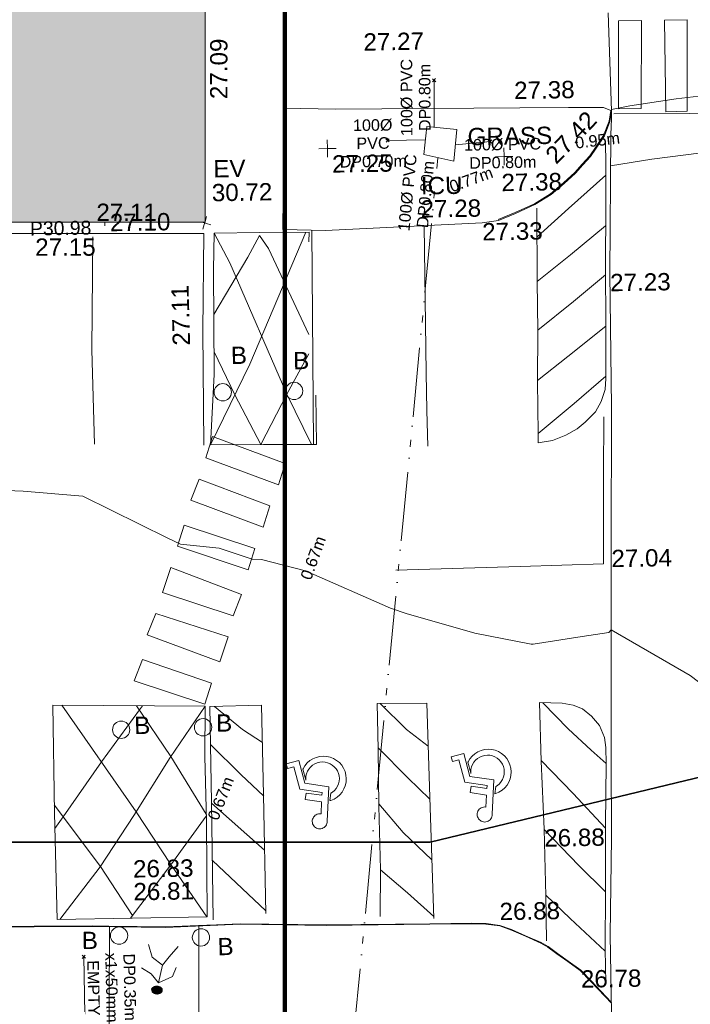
# Model space of a CAD drawing. Header units: millimetres. Extents: x -287732 to 520720, y -88450 to 287754.
# Tile 103 of 256: x -21168 to -6642, y 31642 to 52951. Entities that reach past the tile are written whole.
import ezdxf

# ---------------------------------------------------------------- set-up
doc = ezdxf.new("R2010")
doc.units = ezdxf.units.MM
for name, pattern in [('IMPORT-UG_DRAINAGE_UNIDENTIFIED_QLB2 _2_', [2700, 1500, -300, 0, -250, 150, -300, 0, -200]), ('IMPORT-UG_ELEC_LV_QLB2 _2_', [2700, 1500, -300, 0, -250, 150, -300, 0, -200]), ('IMPORT-UG_ELEC_STREET LIGHTING_QLB2 _2_', [2700, 1500, -300, 0, -250, 150, -300, 0, -200])]:
    doc.linetypes.add(name, pattern=pattern)
for name, color, linetype, lineweight, true_color in [('00_TOPO_BUILDING_OUTLINE', 5, 'Continuous', 9, 0x0000ff), ('00_TOPO_EAVE', 7, 'Continuous', 9, 0x666666), ('00_TOPO_FOOTPATH', 7, 'Continuous', 9, 0xa50000), ('00_TOPO_FURN_BOLLARD', 7, 'Continuous', 9, 0x666666), ('00_TOPO_KERB_BOTTOM', 1, 'Continuous', 9, 0xff0000), ('00_TOPO_KERB_TOP', 7, 'Continuous', 9, 0xa500a5), ('00_TOPO_LEVEL_SPOT', 7, 'Continuous', 9, 0x666666), ('00_TOPO_ROAD_MARKING_WHITE_CONTINUOUS', 7, 'Continuous', 9, 0x999999), ('00_TOPO_ROAD_MARKING_YELLOW_CONTINUOUS', 40, 'Continuous', 9, 0xffbf00), ('00_TOPO_SERV_IC', 5, 'Continuous', 9, 0x0000ff), ('00_UAV_BUILDING_OUTLINE', 5, 'Continuous', 9, 0x0000ff), ('00_UAV_KERB_BOTTOM', 1, 'Continuous', 9, 0xff0000), ('00_UAV_KERB_TOP', 7, 'Continuous', 9, 0xa500a5), ('00_UAV_PARKING', 4, 'Continuous', 9, 0x00ffff), ('00_UAV_ROAD_MARKING_WHITE_CONTINUOUS', 7, 'Continuous', 9, 0x999999), ('00_UAV_ROAD_MARKING_YELLOW_CONTINUOUS', 40, 'Continuous', 9, 0xffbf00), ('01_DTM_CONTOUR_MNR', 7, 'Continuous', 9, 0xa5a552), ('12333-PUM-2D-U-0001-C01 - Rev2_REVIT IMPORT_dwg', 7, 'Continuous', 9, 0x767676), ('A_RHA_Line', 7, 'Continuous', 9, 0x00a600), ('PUM-ELECTRIC-LV-QLB2', 1, 'IMPORT-UG_ELEC_LV_QLB2 _2_', 9, 0xff0000), ('PUM-UNIDENTIFIED-QLB2', 150, 'IMPORT-UG_DRAINAGE_UNIDENTIFIED_QLB2 _2_', 9, 0x007fff)]:
    doc.layers.add(name, color=color, linetype=linetype, lineweight=lineweight, true_color=true_color)
for name, color, linetype, lineweight in [('00_TOPO_HANDICAP', 7, 'Continuous', 9), ('00_TOPO_PEDASTRIAN', 7, 'Continuous', 9), ('00_TOPO_ROAD_EDGE', 7, 'Continuous', 9), ('00_TOPO_SURFACE', 7, 'Continuous', 9), ('00_TOPO_SURVEY_TEXT', 7, 'Continuous', 9), ('A_RHA_Detail', 7, 'Continuous', 9), ('A_RHA_Text', 7, 'Continuous', 9), ('GEN-TEXT', 7, 'Continuous', 9), ('PARAPET_LVL', 7, 'Continuous', 9)]:
    doc.layers.add(name, color=color, linetype=linetype, lineweight=lineweight)
doc.styles.add('Arial_1', font='arial.ttf', dxfattribs={"height": 250})
doc.styles.add('Arial_3', font='arial.ttf', dxfattribs={"height": 300})
doc.styles.add('Swis721 Lt BT_2', font='swissl.ttf', dxfattribs={"height": 375})

# ---------------------------------------------------------------- blocks, each defined once
blk = doc.blocks.new('12333-PUM-2D-U-0001-C01 - Rev2_REVIT IMPORT_dwg_PEDESTRIAN CROSS-2077137-Site Location Plan Proposed')
at = {"layer": '00_TOPO_PEDASTRIAN', "true_color": 0xe2e2e2}
blk.add_hatch(color=254, dxfattribs=at).paths.add_polyline_path([(533884333, 725587587), (533884393, 725587600), (533884433, 725587626), (533884447, 725587654), (533884448, 725587716), (533884412, 725587754), (533884364, 725587775), (533884309, 725587780), (533884257, 725587768), (533884217, 725587741), (533884197, 725587711), (533884215, 725587633), (533884261, 725587602), (533884313, 725587589)])
at = {"layer": '00_TOPO_PEDASTRIAN', "color": 253, "true_color": 0xaaaaaa, "flags": 128}
for points in [[(533884363, 725587840), (533884457, 725588218), (533884232, 725588398), (533884157, 725588674)], [(533884457, 725588218), (533884603, 725588399), (533884803, 725588620)], [(533884747, 725588167), (533884667, 725587972), (533884363, 725587840), (533884203, 725588037), (533883999, 725588174)]]:
    blk.add_lwpolyline(points, dxfattribs=at)
blk = doc.blocks.new('12333-PUM-2D-U-0001-C01 - Rev2_REVIT IMPORT_dwg_MSL_Bollard_2-2077182-Site Location Plan Proposed')
at = {"layer": '00_TOPO_FURN_BOLLARD', "color": 254, "true_color": 0xcccccc}
blk.add_circle((0, 0), 62.5, dxfattribs=at)
blk = doc.blocks.new('12333-PUM-2D-U-0001-C01 - Rev2_REVIT IMPORT_dwg_MSL_Eaves_SYM_1-V32-Site Location Plan Proposed')
at = {"layer": '00_TOPO_EAVE', "color": 254, "true_color": 0xcccccc}
for p, q in [((357, -116), (-138, 45)), ((-116, -357), (14, 42)), ((21, 64), (116, 357))]:
    blk.add_line(p, q, dxfattribs=at)
blk = doc.blocks.new('12333-PUM-2D-U-0001-C01 - Rev2_REVIT IMPORT_dwg_MM-2077200-Site Location Plan Proposed')
at = {"layer": '00_TOPO_LEVEL_SPOT', "color": 254, "true_color": 0xcccccc, "flags": 128}
for points in [[(0, -500), (0, 0), (-500, 0)], [(500, 0), (0, 0), (0, 500)]]:
    blk.add_lwpolyline(points, dxfattribs=at)
blk = doc.blocks.new('12333-PUM-2D-U-0001-C01 - Rev2_REVIT IMPORT_dwg_NN_DISABLED_1-2077205-Site Location Plan Proposed')
at = {"layer": '00_TOPO_HANDICAP', "color": 253, "true_color": 0xaaaaaa, "flags": 128}
blk.add_lwpolyline([(533891145, 725592496), (533891203, 725592263), (533891206, 725592255), (533891203, 725592282), (533891208, 725592339), (533891222, 725592394), (533891244, 725592447), (533891275, 725592495), (533891311, 725592538), (533891355, 725592575), (533891404, 725592605), (533891457, 725592626), (533891513, 725592639), (533891569, 725592643), (533891626, 725592638), (533891681, 725592625), (533891734, 725592602), (533891782, 725592573), (533891826, 725592535), (533891862, 725592492), (533891892, 725592443), (533891913, 725592390), (533891926, 725592335), (533891930, 725592277), (533891926, 725592221), (533891912, 725592165), (533891890, 725592113), (533891859, 725592065), (533891822, 725592021), (533891779, 725591985), (533891743, 725591964), (533891717, 725591804), (533891736, 725591808), (533891807, 725591837), (533891874, 725591877), (533891932, 725591927), (533891984, 725591985), (533892024, 725592051), (533892054, 725592122), (533892073, 725592197), (533892079, 725592274), (533892074, 725592351), (533892056, 725592426), (533892027, 725592498), (533891987, 725592564), (533891937, 725592623), (533891879, 725592673), (533891813, 725592715), (533891742, 725592744), (533891667, 725592763), (533891590, 725592769), (533891512, 725592764), (533891438, 725592746), (533891366, 725592717), (533891300, 725592677), (533891240, 725592628), (533891190, 725592569), (533891149, 725592504), (533891146, 725592495)], dxfattribs=at)
blk.add_lwpolyline([(533891652, 725591366), (533891652, 725591359), (533891650, 725591334), (533891644, 725591308), (533891634, 725591285), (533891621, 725591263), (533891604, 725591244), (533891584, 725591228), (533891562, 725591215), (533891539, 725591205), (533891514, 725591199), (533891488, 725591197), (533891463, 725591199), (533891438, 725591206), (533891414, 725591215), (533891393, 725591229), (533891374, 725591246), (533891357, 725591265), (533891344, 725591287), (533891334, 725591311), (533891329, 725591336), (533891326, 725591361), (533891329, 725591387), (533891335, 725591411), (533891345, 725591434), (533891358, 725591456), (533891375, 725591476), (533891394, 725591492), (533891417, 725591505), (533891440, 725591515), (533891465, 725591521), (533891491, 725591522), (533891516, 725591520), (533891520, 725591520), (533891537, 725591780), (533891183, 725591838), (533891206, 725591978), (533891547, 725591922), (533891551, 725591986), (533891068, 725592066), (533890948, 725592550), (533890812, 725592516), (533890785, 725592618), (533891059, 725592686), (533891183, 725592190), (533891700, 725592104), (533891652, 725591365)], close=True, dxfattribs=at)
blk = doc.blocks.new('12333-PUM-2D-U-0001-C01 - Rev2_REVIT IMPORT_dwg_NN_DISABLED_1-2077206-Site Location Plan Proposed')
at = {"layer": '00_TOPO_HANDICAP', "color": 253, "true_color": 0xaaaaaa, "flags": 128}
blk.add_lwpolyline([(533888077, 725591280), (533888077, 725591273), (533888075, 725591248), (533888069, 725591222), (533888059, 725591199), (533888046, 725591177), (533888029, 725591158), (533888009, 725591142), (533887987, 725591129), (533887964, 725591119), (533887939, 725591113), (533887913, 725591111), (533887888, 725591113), (533887863, 725591120), (533887839, 725591129), (533887818, 725591143), (533887799, 725591160), (533887782, 725591179), (533887769, 725591201), (533887759, 725591225), (533887754, 725591249), (533887751, 725591275), (533887754, 725591301), (533887760, 725591325), (533887770, 725591348), (533887783, 725591370), (533887800, 725591390), (533887819, 725591406), (533887842, 725591419), (533887865, 725591428), (533887890, 725591435), (533887916, 725591436), (533887941, 725591434), (533887946, 725591434), (533887962, 725591694), (533887608, 725591752), (533887631, 725591892), (533887972, 725591836), (533887976, 725591900), (533887493, 725591980), (533887373, 725592464), (533887237, 725592430), (533887210, 725592532), (533887484, 725592600), (533887608, 725592104), (533888125, 725592018), (533888077, 725591278)], close=True, dxfattribs=at)
blk.add_lwpolyline([(533887570, 725592410), (533887629, 725592177), (533887631, 725592169), (533887629, 725592196), (533887633, 725592253), (533887647, 725592308), (533887669, 725592361), (533887700, 725592409), (533887736, 725592452), (533887780, 725592489), (533887829, 725592519), (533887882, 725592540), (533887938, 725592553), (533887994, 725592557), (533888051, 725592552), (533888106, 725592538), (533888159, 725592516), (533888207, 725592487), (533888251, 725592449), (533888288, 725592405), (533888317, 725592357), (533888338, 725592304), (533888351, 725592249), (533888355, 725592191), (533888351, 725592135), (533888337, 725592079), (533888315, 725592027), (533888284, 725591979), (533888248, 725591935), (533888204, 725591899), (533888168, 725591878), (533888142, 725591718), (533888161, 725591722), (533888232, 725591751), (533888299, 725591791), (533888358, 725591841), (533888409, 725591899), (533888449, 725591965), (533888479, 725592036), (533888498, 725592111), (533888504, 725592188), (533888499, 725592265), (533888481, 725592340), (533888452, 725592412), (533888412, 725592478), (533888362, 725592537), (533888304, 725592587), (533888238, 725592629), (533888167, 725592658), (533888092, 725592677), (533888015, 725592683), (533887938, 725592678), (533887863, 725592660), (533887791, 725592631), (533887725, 725592591), (533887666, 725592542), (533887615, 725592483), (533887574, 725592418), (533887571, 725592409)], dxfattribs=at)
blk = doc.blocks.new('12333-PUM-2D-U-0001-C01 - Rev2_REVIT IMPORT_dwg_MGS62954_T2_Galway_ITM_3d_Rev1-2077680-Site Location Plan Proposed')
at = {"layer": '00_TOPO_FOOTPATH', "color": 254, "true_color": 0xcccccc, "flags": 128}
for points in [[(533883320, 725589073), (533883247, 725585553), (533883121, 725581523), (533883012, 725576169), (533882959, 725572537), (533882809, 725567128)], [(533885260, 725589054), (533885192, 725585405), (533885062, 725581119), (533884941, 725573432), (533884772, 725566701)]]:
    blk.add_lwpolyline(points, dxfattribs=at)
at = {"layer": '00_TOPO_KERB_BOTTOM', "color": 254, "true_color": 0xcccccc, "flags": 128}
for points in [[(533892015, 725604211), (533892387, 725604355), (533892809, 725604539), (533893160, 725604748), (533893450, 725604985), (533893695, 725605201), (533893863, 725605379), (533894029, 725605560), (533894157, 725605735), (533894337, 725606000), (533894463, 725606311), (533894504, 725606540)], [(533881692, 725589110), (533882953, 725589096), (533883306, 725589085), (533884537, 725589046), (533885428, 725589069), (533885640, 725589075), (533886155, 725589089), (533888021, 725589029), (533890258, 725589015), (533891168, 725589010), (533891477, 725589000), (533891778, 725588954), (533892028, 725588858), (533892330, 725588722), (533892661, 725588566), (533892812, 725588476), (533893011, 725588326), (533893243, 725588156), (533893510, 725587955), (533893738, 725587715), (533894044, 725587379), (533894163, 725587240)]]:
    blk.add_lwpolyline(points, dxfattribs=at)
at = {"layer": '00_TOPO_KERB_TOP', "color": 254, "true_color": 0xcccccc, "flags": 128}
for points in [[(533892008, 725604230), (533892379, 725604373), (533892800, 725604557), (533893149, 725604765), (533893437, 725605000), (533893681, 725605215), (533893848, 725605393), (533894013, 725605573), (533894141, 725605747), (533894319, 725606009), (533894444, 725606316), (533894484, 725606544)], [(533881692, 725589099), (533882953, 725589085), (533884537, 725589035), (533886155, 725589078), (533888021, 725589018), (533890258, 725589004), (533891168, 725588999), (533891476, 725588989), (533891774, 725588943), (533892023, 725588848), (533892324, 725588713), (533892653, 725588557), (533892804, 725588468), (533893002, 725588319), (533893234, 725588148), (533893500, 725587948), (533893727, 725587709), (533894032, 725587373), (533894163, 725587230)]]:
    blk.add_lwpolyline(points, dxfattribs=at)
at = {"layer": '00_TOPO_PEDASTRIAN', "color": 254, "true_color": 0xcccccc}
for p, q in [((533894652, 725606575), (533894690, 725608480)), ((533895186, 725608480), (533894690, 725608480)), ((533895148, 725606575), (533895186, 725608480)), ((533896176, 725608480), (533895681, 725608480)), ((533895681, 725606499), (533895681, 725608480)), ((533896138, 725606499), (533896176, 725608480)), ((533895148, 725606575), (533894652, 725606575)), ((533896138, 725606499), (533895681, 725606499)), ((533885585, 725599184), (533885737, 725599641)), ((533887299, 725599031), (533885737, 725599641)), ((533885585, 725599184), (533887147, 725598574)), ((533887147, 725598574), (533887299, 725599031)), ((533885242, 725598269), (533885432, 725598727)), ((533886956, 725598117), (533885432, 725598727)), ((533885242, 725598269), (533886804, 725597660)), ((533886804, 725597660), (533886956, 725598117)), ((533884937, 725597279), (533885089, 725597736)), ((533886613, 725597203), (533885089, 725597736)), ((533884937, 725597279), (533886461, 725596745)), ((533886461, 725596745), (533886613, 725597203)), ((533884594, 725596288), (533884784, 725596822)), ((533886308, 725596212), (533884784, 725596822)), ((533884594, 725596288), (533886118, 725595755)), ((533886118, 725595755), (533886308, 725596212)), ((533884251, 725595374), (533884442, 725595831)), ((533886004, 725595298), (533884442, 725595831)), ((533884251, 725595374), (533885813, 725594764)), ((533885813, 725594764), (533886004, 725595298)), ((533883946, 725594383), (533884137, 725594840)), ((533884137, 725594840), (533885623, 725594307)), ((533885470, 725593850), (533883946, 725594383)), ((533885470, 725593850), (533885623, 725594307))]:
    blk.add_line(p, q, dxfattribs=at)
at = {"layer": '00_TOPO_ROAD_EDGE', "color": 254, "true_color": 0xcccccc, "flags": 128}
blk.add_lwpolyline([(533894464, 725608658), (533894504, 725606540), (533894497, 725606367), (533894475, 725606024), (533894407, 725603013), (533894388, 725600134), (533894330, 725597043), (533894286, 725594442), (533894252, 725592562), (533894224, 725590805), (533894164, 725588707), (533894163, 725586593), (533894330, 725585693), (533894312, 725584980), (533894166, 725584221), (533894097, 725583225), (533894028, 725581879), (533893970, 725580178), (533893922, 725578476), (533893859, 725575540), (533893758, 725573011), (533893701, 725571322), (533893651, 725569777), (533893585, 725568065)], dxfattribs=at)
at = {"layer": '00_TOPO_ROAD_MARKING_WHITE_CONTINUOUS', "color": 254, "true_color": 0xcccccc}
for p, q in [((533885580, 725591710), (533886710, 725590670)), ((533885575, 725590470), (533886710, 725589360))]:
    blk.add_line(p, q, dxfattribs=at)
at = {"layer": '00_TOPO_ROAD_MARKING_WHITE_CONTINUOUS', "color": 254, "true_color": 0xcccccc, "flags": 128}
for points in [[(533899290, 725606370), (533898120, 725606400), (533896200, 725606450), (533894550, 725606470)], [(533892850, 725604460), (533892830, 725602870), (533892820, 725601810), (533892800, 725600710), (533892790, 725599580), (533892790, 725599380), (533893100, 725599430), (533893390, 725599540), (533893640, 725599670), (533893810, 725599810), (533894040, 725600030), (533894170, 725600250), (533894260, 725600510), (533894280, 725600750), (533894300, 725601920), (533894310, 725603170), (533894340, 725604480), (533894360, 725605390), (533894360, 725605860)], [(533892842, 725603840), (533893530, 725604440), (533894355, 725605150)], [(533885630, 725604040), (533885570, 725601930), (533885550, 725599460)], [(533892830, 725602870), (533893560, 725603440), (533894330, 725604050)], [(533883220, 725604010), (533883160, 725601560), (533883180, 725599520)], [(533892820, 725601820), (533893610, 725602430), (533894309, 725602990)], [(533892800, 725600730), (533893460, 725601240), (533894299, 725601880)], [(533890400, 725599350), (533890390, 725600120), (533890390, 725600940)], [(533892790, 725599580), (533893580, 725600220), (533894281, 725600800)], [(533889660, 725596680), (533892350, 725596710), (533894160, 725596740), (533894190, 725598680), (533894220, 725599920)], [(533885570, 725589180), (533885580, 725591730), (533885580, 725593800), (533886700, 725593810)], [(533885680, 725593801), (533886280, 725593290), (533886704, 725593000)], [(533886700, 725593810), (533886710, 725591870), (533886710, 725589300)], [(533890280, 725593790), (533889200, 725593800), (533889210, 725592810), (533889200, 725591580), (533889210, 725590210), (533889190, 725589190)], [(533889270, 725593799), (533889830, 725593230), (533890292, 725592860)], [(533890280, 725593790), (533890310, 725591530), (533890350, 725589130)], [(533894050, 725587670), (533894050, 725588390), (533894080, 725589680), (533894100, 725591080), (533894140, 725592420), (533894140, 725592760), (533894110, 725592980), (533894010, 725593240), (533893840, 725593450), (533893650, 725593610), (533893450, 725593690), (533893210, 725593740), (533892720, 725593760), (533892730, 725592490), (533892770, 725591020), (533892780, 725589580), (533892780, 725588600)], [(533892791, 725593757), (533893330, 725593180), (533893820, 725592710), (533894140, 725592420)], [(533885580, 725592980), (533886220, 725592320), (533886710, 725591840)], [(533890308, 725591710), (533889840, 725592180), (533889210, 725592840)], [(533892730, 725592510), (533893410, 725591780), (533894099, 725591020)], [(533889200, 725591630), (533889720, 725591000), (533890329, 725590400)], [(533892770, 725591010), (533893510, 725590220), (533894079, 725589640)], [(533890349, 725589170), (533889790, 725589690), (533889210, 725590200)], [(533892780, 725589590), (533893300, 725589080), (533894050, 725588360)]]:
    blk.add_lwpolyline(points, dxfattribs=at)
at = {"layer": '00_TOPO_ROAD_MARKING_YELLOW_CONTINUOUS', "color": 254, "true_color": 0xcccccc, "flags": 128}
for points in [[(533886180, 725603390), (533885850, 725604040), (533885820, 725603250), (533885800, 725600980), (533885690, 725599459), (533886570, 725601190)], [(533885850, 725604040), (533886840, 725604040), (533887910, 725604030), (533887900, 725603820)], [(533886570, 725603510), (533886830, 725603970), (533887020, 725603690)], [(533887881, 725599432), (533887360, 725600530), (533886780, 725599450), (533886236, 725600532), (533885804, 725601470)], [(533887990, 725600500), (533887990, 725599430), (533886840, 725599450), (533885690, 725599459)], [(533885480, 725593810), (533882180, 725593890), (533882170, 725591550), (533882190, 725589250)], [(533884120, 725593843), (533884050, 725593754), (533883208, 725592642), (533882360, 725591468), (533882173, 725591220)], [(533885480, 725593810), (533885450, 725592720), (533885460, 725591330), (533885440, 725589250), (533882190, 725589250)], [(533885480, 725593810), (533884700, 725592710), (533883890, 725591470), (533883140, 725590370), (533882250, 725589250)], [(533885430, 725589250), (533884675, 725590396), (533883943, 725591551), (533882370, 725593885)], [(533883990, 725593846), (533884717, 725592735), (533885459, 725591470)], [(533882171, 725591730), (533883146, 725590379), (533883827, 725589310)], [(533885459, 725591430), (533884670, 725590390), (533883780, 725589250)]]:
    blk.add_lwpolyline(points, dxfattribs=at)
at = {"layer": '00_TOPO_SERV_IC', "color": 254, "true_color": 0xcccccc}
for p, q in [((533890423, 725605661), (533890499, 725606270)), ((533891147, 725606194), (533890499, 725606270)), ((533891071, 725605508), (533891147, 725606194)), ((533890423, 725605661), (533891071, 725605508))]:
    blk.add_line(p, q, dxfattribs=at)
at = {"layer": '00_TOPO_SURFACE', "color": 254, "true_color": 0xcccccc, "flags": 128}
for points in [[(533899448, 725608348), (533899230, 725607230), (533898932, 725607150), (533897929, 725606960), (533896890, 725606871), (533895908, 725606770), (533894900, 725606640), (533894503, 725606570)], [(533892015, 725604211), (533891655, 725604161), (533888266, 725604058), (533887339, 725604092), (533887378, 725605483), (533887392, 725606717), (533888532, 725606675), (533892517, 725606638), (533893572, 725606625), (533894327, 725606615), (533894484, 725606544)], [(533893824, 725574681), (533894920, 725574620), (533895900, 725574590), (533897250, 725574550), (533897950, 725574560), (533897960, 725575910), (533898000, 725577610), (533898090, 725579450), (533898130, 725581810), (533898160, 725584140), (533898160, 725587230), (533898150, 725589910), (533898170, 725592650), (533898240, 725595020), (533898320, 725598970), (533898430, 725601500), (533898520, 725603510), (533898570, 725604410), (533897970, 725605800), (533896773, 725605631), (533895360, 725605480), (533894460, 725605350)]]:
    blk.add_lwpolyline(points, dxfattribs=at)
at = {"layer": '00_UAV_KERB_BOTTOM', "color": 254, "true_color": 0xcccccc, "flags": 128}
blk.add_lwpolyline([(533881692, 725589110), (533879445, 725589149), (533876693, 725589180), (533873069, 725589219), (533871694, 725589229), (533866694, 725589265), (533864754, 725589278), (533861695, 725589326), (533856888, 725589400), (533856695, 725589403), (533851696, 725589460), (533849880, 725589480), (533847752, 725589494), (533847751, 725590549), (533847745, 725595327), (533847744, 725595547), (533847722, 725600543), (533847713, 725602514), (533847715, 725604658)], dxfattribs=at)
at = {"layer": '00_UAV_KERB_TOP', "color": 254, "true_color": 0xcccccc, "flags": 128}
blk.add_lwpolyline([(533881692, 725589099), (533879445, 725589129), (533876692, 725589160), (533873069, 725589199), (533871693, 725589209), (533866693, 725589245), (533864754, 725589258), (533861694, 725589306), (533856888, 725589380), (533856695, 725589383), (533851696, 725589440), (533849880, 725589460), (533847732, 725589474), (533847731, 725590510), (533847725, 725595327), (533847724, 725595508), (533847702, 725600504), (533847693, 725602514), (533847695, 725604664)], dxfattribs=at)
at = {"layer": '00_UAV_PARKING', "color": 254, "true_color": 0xcccccc, "flags": 128}
blk.add_lwpolyline([(533861701, 725604487), (533863308, 725604466), (533866699, 725604426), (533869045, 725604398), (533871698, 725604325), (533871902, 725604319), (533876002, 725604218), (533876696, 725604204), (533881144, 725604113), (533881695, 725604104), (533885630, 725604040)], dxfattribs=at)
at = {"layer": '00_UAV_ROAD_MARKING_WHITE_CONTINUOUS', "color": 254, "true_color": 0xcccccc}
for p, q in [((533887969, 725604069), (533887925, 725599431)), ((533890390, 725600940), (533890404, 725604123))]:
    blk.add_line(p, q, dxfattribs=at)
at = {"layer": '00_UAV_ROAD_MARKING_YELLOW_CONTINUOUS', "color": 254, "true_color": 0xcccccc}
for p, q in [((533887839, 725604031), (533886570, 725601190)), ((533887020, 725603690), (533887860, 725601809)), ((533886570, 725603510), (533885811, 725602284)), ((533887360, 725600530), (533886180, 725603390)), ((533887852, 725601395), (533887360, 725600530))]:
    blk.add_line(p, q, dxfattribs=at)
at = {"layer": '01_DTM_CONTOUR_MNR', "color": 254, "true_color": 0xcccccc, "flags": 128}
blk.add_lwpolyline([(533896350, 725594010), (533895993, 725594293), (533894300, 725595310), (533894244, 725595253), (533893665, 725595171), (533892601, 725595026), (533892561, 725595026), (533891343, 725595290), (533889863, 725595735), (533889548, 725595855), (533889530, 725595863), (533887700, 725596700), (533886754, 725596964), (533886550, 725596970), (533885840, 725597220), (533885003, 725597324), (533884729, 725597461), (533882908, 725598400), (533881614, 725598529), (533880707, 725598582)], dxfattribs=at)
for name, p, xscale, yscale, zscale in [('12333-PUM-2D-U-0001-C01 - Rev2_REVIT IMPORT_dwg_MM-2077200-Site Location Plan Proposed', (533888336, 725605829), 0.375, 0.375, 0.375), ('12333-PUM-2D-U-0001-C01 - Rev2_REVIT IMPORT_dwg_MM-2077200-Site Location Plan Proposed', (533892157, 725605589), 0.375, 0.375, 0.375), ('12333-PUM-2D-U-0001-C01 - Rev2_REVIT IMPORT_dwg_MSL_Eaves_SYM_1-V32-Site Location Plan Proposed', (533885649, 725604268), 0.375, 0.375, 0.375), ('12333-PUM-2D-U-0001-C01 - Rev2_REVIT IMPORT_dwg_MSL_Bollard_2-2077182-Site Location Plan Proposed', (533885977, 725600596), 3, 3, 3), ('12333-PUM-2D-U-0001-C01 - Rev2_REVIT IMPORT_dwg_MSL_Bollard_2-2077182-Site Location Plan Proposed', (533887523, 725600596), 3, 3, 3), ('12333-PUM-2D-U-0001-C01 - Rev2_REVIT IMPORT_dwg_MSL_Bollard_2-2077182-Site Location Plan Proposed', (533883649, 725593330), 3, 3, 3), ('12333-PUM-2D-U-0001-C01 - Rev2_REVIT IMPORT_dwg_MSL_Bollard_2-2077182-Site Location Plan Proposed', (533885423, 725593353), 3, 3, 3), ('12333-PUM-2D-U-0001-C01 - Rev2_REVIT IMPORT_dwg_MSL_Bollard_2-2077182-Site Location Plan Proposed', (533883527, 725588877), 3, 3, 3), ('12333-PUM-2D-U-0001-C01 - Rev2_REVIT IMPORT_dwg_MSL_Bollard_2-2077182-Site Location Plan Proposed', (533885299, 725588807), 3, 3, 3)]:
    blk.add_blockref(name, p, dxfattribs=dict(xscale=xscale, yscale=yscale, zscale=zscale))
for name in ['12333-PUM-2D-U-0001-C01 - Rev2_REVIT IMPORT_dwg_NN_DISABLED_1-2077205-Site Location Plan Proposed', '12333-PUM-2D-U-0001-C01 - Rev2_REVIT IMPORT_dwg_NN_DISABLED_1-2077206-Site Location Plan Proposed', '12333-PUM-2D-U-0001-C01 - Rev2_REVIT IMPORT_dwg_PEDESTRIAN CROSS-2077137-Site Location Plan Proposed']:
    blk.add_blockref(name, (0, 0))
at = {"layer": '00_TOPO_BUILDING_OUTLINE', "color": 251, "true_color": 0x666666, "insert": (533883596, 725604496), "char_height": 375, "width": 1495.9, "attachment_point": 1, "line_spacing_factor": 1.005062, "style": 'Swis721 Lt BT_2'}
blk.add_mtext('27.10', dxfattribs=at)
at = {"layer": '00_TOPO_EAVE', "char_height": 375, "attachment_point": 1, "line_spacing_factor": 1.005062, "style": 'Swis721 Lt BT_2'}
for s, insert, width in [('EV', (533885856, 725605620), 736.08), ('30.72', (533885814, 725605105), 1495.9)]:
    blk.add_mtext(s, dxfattribs=dict(at, insert=insert, width=width))
at = {"layer": '00_TOPO_FURN_BOLLARD', "char_height": 375, "width": 398.91, "attachment_point": 1, "line_spacing_factor": 1.005062, "style": 'Swis721 Lt BT_2'}
for insert in [(533886165, 725601577), (533887511, 725601440), (533883932, 725593605), (533885706, 725593627), (533882715, 725588972), (533885654, 725588789)]:
    blk.add_mtext('B', dxfattribs=dict(at, insert=insert))
at = {"layer": '00_TOPO_KERB_BOTTOM', "color": 251, "true_color": 0x666666, "char_height": 375, "width": 1495.9, "attachment_point": 1, "line_spacing_factor": 1.005062, "style": 'Swis721 Lt BT_2'}
for s, insert in [('26.81', (533883853, 725590009)), ('26.78', (533893510, 725587950))]:
    blk.add_mtext(s, dxfattribs=dict(at, insert=insert))
at = {"layer": '00_TOPO_KERB_TOP', "color": 251, "true_color": 0x666666, "char_height": 375, "width": 1495.9, "attachment_point": 1, "line_spacing_factor": 1.005062, "style": 'Swis721 Lt BT_2'}
for s, insert in [('27.27', (533889155, 725608308)), ('26.83', (533883853, 725590502)), ('26.88', (533891774, 725589442))]:
    blk.add_mtext(s, dxfattribs=dict(at, insert=insert))
at = {"layer": '00_TOPO_KERB_TOP', "color": 251, "true_color": 0x666666, "insert": (533893019, 725605649), "char_height": 375, "width": 1495.9, "attachment_point": 1, "rotation": 44.9824, "line_spacing_factor": 1.005062, "style": 'Swis721 Lt BT_2'}
blk.add_mtext('27.42', dxfattribs=at)
at = {"layer": '00_TOPO_LEVEL_SPOT', "char_height": 375, "width": 1495.9, "attachment_point": 1, "line_spacing_factor": 1.005062, "style": 'Swis721 Lt BT_2'}
for s, insert in [('27.25', (533888431, 725605681)), ('27.38', (533892091, 725605215))]:
    blk.add_mtext(s, dxfattribs=dict(at, insert=insert))
at = {"layer": '00_TOPO_ROAD_EDGE', "color": 251, "true_color": 0x666666, "char_height": 375, "width": 1495.9, "attachment_point": 1, "line_spacing_factor": 1.005062, "style": 'Swis721 Lt BT_2'}
for s, insert in [('27.23', (533894407, 725603008)), ('27.04', (533894330, 725597038))]:
    blk.add_mtext(s, dxfattribs=dict(at, insert=insert))
at = {"layer": '00_TOPO_ROAD_MARKING_WHITE_CONTINUOUS', "color": 251, "true_color": 0x666666, "insert": (533884912, 725601619), "char_height": 375, "width": 1495.9, "attachment_point": 1, "rotation": 90.4777, "line_spacing_factor": 1.005062, "style": 'Swis721 Lt BT_2'}
blk.add_mtext('27.11', dxfattribs=at)
at = {"layer": '00_TOPO_ROAD_MARKING_WHITE_CONTINUOUS', "color": 251, "true_color": 0x666666, "insert": (533892770, 725591015), "char_height": 375, "width": 1495.9, "attachment_point": 1, "line_spacing_factor": 1.005062, "style": 'Swis721 Lt BT_2'}
blk.add_mtext('26.88', dxfattribs=at)
at = {"layer": '00_TOPO_SERV_IC', "color": 251, "true_color": 0x666666, "char_height": 375, "attachment_point": 1, "line_spacing_factor": 1.005062, "style": 'Swis721 Lt BT_2'}
for s, insert, width in [('ICU', (533890344, 725605174), 1021.01), ('27.28', (533890330, 725604674), 1495.9)]:
    blk.add_mtext(s, dxfattribs=dict(at, insert=insert, width=width))
at = {"layer": '00_TOPO_SURFACE', "color": 251, "true_color": 0x666666, "char_height": 375, "width": 1495.9, "attachment_point": 1, "line_spacing_factor": 1.005062, "style": 'Swis721 Lt BT_2'}
for s, insert in [('27.38', (533892400, 725607203)), ('27.33', (533891655, 725604156))]:
    blk.add_mtext(s, dxfattribs=dict(at, insert=insert))
at = {"layer": '00_TOPO_SURVEY_TEXT', "color": 251, "true_color": 0x666666, "insert": (533891374, 725606220), "char_height": 375, "width": 2018.28, "attachment_point": 1, "line_spacing_factor": 1.005062, "style": 'Swis721 Lt BT_2'}
blk.add_mtext('GRASS', dxfattribs=at)
at = {"layer": '00_UAV_BUILDING_OUTLINE', "color": 251, "true_color": 0x666666, "char_height": 375, "width": 1495.9, "attachment_point": 1, "line_spacing_factor": 1.005062, "style": 'Swis721 Lt BT_2'}
for s, insert, rotation in [('27.09', (533885813, 725606943), 88.9797), ('27.11', (533883311, 725604725), 358.9797)]:
    blk.add_mtext(s, dxfattribs=dict(at, insert=insert, rotation=rotation))
at = {"layer": '00_UAV_PARKING', "color": 251, "true_color": 0x666666, "insert": (533881972, 725603994), "char_height": 375, "width": 1495.9, "attachment_point": 1, "rotation": 359.063, "line_spacing_factor": 1.005062, "style": 'Swis721 Lt BT_2'}
blk.add_mtext('27.15', dxfattribs=at)
blk = doc.blocks.new('12333-PUM-2D-U-0001-C01 - Rev2_REVIT IMPORT_dwg_SPOT-V226-Site Location Plan Proposed')
at = {"layer": 'PARAPET_LVL', "color": 253, "true_color": 0xaaaaaa}
blk.add_line((0, -228), (0, -500), dxfattribs=at)
blk = doc.blocks.new('12333-PUM-2D-U-0001-C01 - Rev2_REVIT IMPORT_dwg-1620468-Site Location Plan Proposed')
at = {"layer": 'GEN-TEXT', "color": 253, "true_color": 0xaaaaaa}
for p, q in [((249554, -8624), (249625, -8553)), ((249625, -8624), (249554, -8553)), ((248527, -9906), (248598, -9835)), ((248598, -9906), (248527, -9835)), ((250745, -9970), (250816, -9899)), ((250816, -9970), (250745, -9899)), ((241636, -27455), (241707, -27384)), ((241707, -27455), (241636, -27384))]:
    blk.add_line(p, q, dxfattribs=at)
at = {"layer": 'PUM-UNIDENTIFIED-QLB2', "color": 141, "true_color": 0xaad4ff}
for p, q in [((249575, -9602), (249589, -8588)), ((249384, -9872), (248562, -9870)), ((250780, -9934), (250031, -9990)), ((241993, -77569), (249644, -10264)), ((241678, -28662), (241671, -27419))]:
    blk.add_line(p, q, dxfattribs=at)
blk.add_blockref('12333-PUM-2D-U-0001-C01 - Rev2_REVIT IMPORT_dwg_MGS62954_T2_Galway_ITM_3d_Rev1-2077680-Site Location Plan Proposed', (-533641080, -725615854))
at = {"xscale": 0.3, "yscale": 0.3, "zscale": 0.3}
blk.add_blockref('12333-PUM-2D-U-0001-C01 - Rev2_REVIT IMPORT_dwg_SPOT-V226-Site Location Plan Proposed', (242409, -11463), dxfattribs=at)
at = {"layer": 'PARAPET_LVL', "insert": (240784, -11495), "char_height": 300, "width": 1590.34, "attachment_point": 1, "line_spacing_factor": 0.941778, "style": 'Arial_3'}
blk.add_mtext('P30.98', dxfattribs=at)
at = {"layer": 'PUM-ELECTRIC-LV-QLB2', "char_height": 250, "width": 1160.03, "attachment_point": 2, "line_spacing_factor": 0.941778, "style": 'Arial_1'}
for s, insert, rotation in [('0.95m', (253095, -9824), 5.7488), ('0.77m', (250315, -10628), 18.8927), ('0.67m', (246674, -18833), 68.9649), ('0.67m', (244583, -23999), 67.7344)]:
    blk.add_mtext(s, dxfattribs=dict(at, insert=insert, rotation=rotation))
at = {"layer": 'PUM-UNIDENTIFIED-QLB2', "char_height": 250, "attachment_point": 2, "line_spacing_factor": 0.941778, "style": 'Arial_1'}
for s, insert, width, rotation in [('100Ø PVC\\PDP0.80m', (248863, -8949), 1995.61, 89.2101), ('100Ø\\PPVC\\PDP0.70m', (248245, -9408), 1738.51, 359.878), ('100Ø PVC\\PDP0.80m', (248846, -10995), 1995.61, 83.5145), ('DP0.35m\\Px1x50mm\\PEMPTY', (242786, -28096), 1805.84, 270.3188)]:
    blk.add_mtext(s, dxfattribs=dict(at, insert=insert, width=width, rotation=rotation))
at = {"layer": 'PUM-UNIDENTIFIED-QLB2', "insert": (251049, -9874), "char_height": 250, "width": 1995.61, "attachment_point": 2, "line_spacing_factor": 0.941778, "style": 'Arial_1'}
blk.add_mtext('100Ø PVC\\PDP0.80m', dxfattribs=at)

msp = doc.modelspace()

# ---------------------------------------------------------------- hatches: boundary and pattern name
at = {"layer": 'A_RHA_Detail', "true_color": 0xc0c0c0}
h = msp.add_hatch(color=9, dxfattribs=at)
h.paths.add_polyline_path([(-80881, -68503), (-80401, -68483), (-80401, -62985), (-24475, -63009), (-24456, -50840), (-36623, -50832), (-36623, -44229), (-50959, -44218), (-50959, -42574), (-54564, -42571), (-54566, -45054), (-92409, -45027), (-92412, -49202), (-100062, -49202), (-100052, -64853), (-86121, -64853), (-86092, -62958), (-84861, -62958), (-84855, -68240), (-80871, -68240)])
h.paths.add_polyline_path([(-137239, -68462), (-132720, -68433), (-132847, -62850), (-130455, -62917), (-130498, -61356), (-117581, -61423), (-117492, -49184), (-125137, -49178), (-125134, -45033), (-163007, -45006), (-163007, -44090), (-163124, -44090), (-163123, -42384), (-166564, -42384), (-166565, -44044), (-193158, -44025), (-193195, -62864), (-137270, -62917), (-137254, -65680)])
h.paths.add_polyline_path([(120311, -32334), (120312, -31611), (133451, -31638), (133469, -19718), (121296, -19692), (121320, -8191), (112277, -8172), (112263, -14811), (78286, -14740), (78293, -8167), (75242, -8161), (69356, -8153), (69354, -9157), (68373, -9155), (68373, -13706), (69334, -13708), (69325, -16250), (66623, -16250), (66620, -17995), (65989, -17995), (65985, -19731), (57152, -19712), (57127, -31560), (70278, -31587), (70278, -32272), (78264, -32285), (78267, -31020), (112336, -31091), (112336, -32318), (119781, -32333)])
h.paths.add_polyline_path([(7504, -1791), (15482, -674), (15484, 148), (56188, 206), (56156, 14338), (18017, 14236), (17968, 34313), (21727, 34324), (21709, 40608), (18010, 40608), (17996, 45484), (9770, 45421), (3966, 45447), (3985, 14177), (1023, 14177), (-277, 14191), (-232, 5968), (-226, 194), (553, 183), (7478, 143), (7489, -674)])
h.paths.add_polyline_path([(77756, 53), (77730, 1700), (94464, 1660), (94606, 17991), (88810, 18015), (88800, 14437), (69414, 14458), (69377, 100), (75242, 67)])
h.paths.add_polyline_path([(61252, 46454), (105775, 46473), (105768, 61853), (92285, 61853), (92309, 65784), (96107, 65768), (96060, 75209), (101085, 75072), (104988, 74765), (108404, 74364), (112009, 73787), (115645, 73050), (116891, 72762), (120209, 71893), (120865, 71704), (124136, 70670), (127436, 69481), (127820, 69395), (128274, 69332), (128732, 69307), (129190, 69320), (129645, 69372), (130095, 69461), (130535, 69588), (130963, 69751), (131376, 69950), (131771, 70182), (132163, 70461), (132496, 70742), (132821, 71065), (133117, 71414), (133384, 71787), (133617, 72179), (133817, 72591), (133983, 73018), (134112, 73458), (134204, 73907), (134258, 74362), (134273, 74820), (134251, 75277), (134190, 75731), (134091, 76179), (133955, 76617), (133783, 77041), (133576, 77450), (133336, 77840), (133064, 78209), (132762, 78554), (132432, 78872), (132077, 79161), (131698, 79420), (131300, 79646), (131094, 79746), (132146, 83110), (122788, 86283), (121604, 82800), (117096, 83871), (116842, 83526), (116121, 91222), (110238, 91274), (110194, 90435), (104988, 90486), (104973, 94310), (103746, 94310), (103840, 122852), (96365, 122932), (96350, 123952), (104556, 123902), (104607, 120249), (125503, 120134), (125662, 137657), (114480, 137699), (114382, 129150), (104644, 129188), (104578, 126217), (101184, 126159), (101265, 135959), (89967, 135989), (89928, 125824), (93631, 125841), (93581, 122932), (88697, 122905), (88679, 95739), (86378, 95739), (86378, 96178), (83280, 96201), (83274, 95736), (70170, 95733), (70166, 96272), (66675, 96257), (66655, 95756), (65785, 95756), (65888, 117471), (53473, 117488), (53434, 98570), (40649, 98570), (40610, 94406), (38854, 94410), (38849, 89464), (40612, 89518), (40665, 86258), (38372, 86306), (38370, 76901), (50938, 76944), (50923, 74599), (56485, 74589), (56485, 75195), (92465, 75233), (92646, 71767), (89811, 69363), (85313, 69361), (85313, 66907), (75210, 66903), (75210, 63816), (70819, 63816), (70819, 64253), (69457, 64253), (69456, 66902), (61303, 66899), (61305, 63970), (70500, 63970), (70500, 61853), (61246, 61849), (61252, 46656)])
h.paths.add_polyline_path([(-17153, 48569), (-17153, 60770), (-29363, 60775), (-29363, 67399), (-43507, 67405), (-43489, 69093), (-45766, 69109), (-45794, 67405), (-47272, 67404), (-47272, 66455), (-86005, 66469), (-86007, 60522), (-92663, 60522), (-92665, 50184), (-79752, 50180), (-79752, 48591), (-17158, 48569)])
h.paths.add_polyline_path([(-201056, 48629), (-138378, 48635), (-138378, 50133), (-125468, 50134), (-125469, 60566), (-132187, 60566), (-132187, 66533), (-170643, 66806), (-170643, 67739), (-200340, 67489), (-200349, 60828), (-201058, 60828), (-201057, 51102)])
h.paths.add_polyline_path([(-240052, 54769), (-239444, 54811), (-239187, 54842), (-238765, 54941), (-238382, 55122), (-237990, 55355), (-237269, 55936), (-237032, 56226), (-236793, 56569), (-236555, 57004), (-236433, 57267), (-236300, 57753), (-236251, 58017), (-236236, 58516), (-236233, 58988), (-236214, 59823), (-236364, 59821), (-236634, 60698), (-236392, 61432), (-236225, 61435), (-236202, 62638), (-232564, 62639), (-232564, 63049), (-232732, 63049), (-232860, 63458), (-232732, 63914), (-232561, 63914), (-232515, 70598), (-240629, 70599), (-240630, 72351), (-246413, 72347), (-246413, 70616), (-254450, 70619), (-254455, 70754), (-254470, 73192), (-263883, 73268), (-263902, 68261), (-263715, 68260), (-263553, 67820), (-263719, 67392), (-263914, 67392), (-263957, 58634), (-260181, 58611), (-260192, 56354), (-257185, 56339), (-257213, 57093), (-257339, 57093), (-257471, 57532), (-257339, 58062), (-257203, 58064), (-257174, 58599), (-256478, 58575), (-256478, 58789), (-256013, 58912), (-255397, 58781), (-255397, 58596), (-243810, 58586), (-243805, 58352), (-243741, 57885), (-243619, 57422), (-243424, 56944), (-243247, 56608), (-243003, 56250), (-242732, 55933), (-242372, 55603), (-242141, 55425), (-241805, 55217), (-241529, 55077), (-241101, 54917), (-240836, 54841), (-240453, 54789), (-240219, 54777)])
h.paths.add_polyline_path([(40277, 59895), (40329, 69197), (36589, 69218), (36619, 74674), (32264, 74687), (32233, 69156), (11917, 69270), (11967, 78219), (29088, 78123), (29143, 88141), (15719, 88216), (15733, 90590), (4594, 90652), (4525, 78265), (10097, 78234), (10077, 74773), (4548, 74804), (4466, 60107), (19126, 60025), (19140, 62528), (31739, 62457), (31725, 59943), (38370, 59906)])
h.paths.add_polyline_path([(-246083, 72334), (-246083, 72334), (-246208, 72334)])
h.paths.add_polyline_path([(-114575, 112178), (-114575, 112178), (-114707, 115802)])
h.paths.add_polyline_path([(-154700, 101760), (-114382, 101776), (-114382, 106927), (-113756, 106927), (-113758, 111847), (-114432, 111847), (-114432, 112178), (-114575, 112178), (-114579, 121707), (-123057, 121707), (-123069, 156453), (-119381, 156454), (-119381, 160166), (-115501, 160167), (-115503, 166207), (-132412, 166600), (-132412, 166666), (-135275, 166665), (-135275, 166628), (-135911, 166628), (-135911, 166352), (-152521, 166346), (-152518, 159143), (-150699, 159118), (-150759, 122561), (-151059, 122561), (-151061, 121302), (-154138, 121373), (-154138, 121865), (-154704, 121867), (-154689, 119352), (-154746, 119352), (-154746, 118722), (-160794, 118749), (-160794, 119411), (-163852, 119422), (-163855, 118762), (-167569, 118779), (-166635, 124395), (-166930, 124500), (-167569, 124708), (-168028, 124841), (-168631, 124991), (-169238, 125117), (-169850, 125220), (-170466, 125298), (-171089, 125352), (-171704, 125381), (-172325, 125386), (-172782, 125375), (-173402, 125337), (-174110, 125263), (-174634, 125190), (-175245, 125081), (-176047, 124896), (-176665, 124725), (-177045, 124609), (-177632, 124405), (-176665, 118819), (-177559, 118822), (-177662, 125263), (-176365, 126543), (-159462, 126320), (-157058, 128609), (-157061, 136153), (-158639, 137740), (-159352, 137740), (-161634, 140201), (-168728, 140257), (-171035, 137943), (-174184, 137943), (-176460, 140292), (-177342, 140292), (-177342, 140358), (-183429, 140356), (-185922, 137917), (-185922, 131757), (-186907, 131757), (-187725, 130810), (-187724, 127376), (-186481, 126305), (-186479, 122327), (-185176, 121059), (-180304, 121059), (-180304, 118802), (-193555, 118802), (-193555, 133118), (-192594, 133118), (-192594, 134201), (-192225, 134201), (-192226, 136615), (-192595, 136615), (-192595, 137734), (-193589, 137734), (-193589, 147475), (-193163, 147493), (-192766, 147531), (-192360, 147590), (-192200, 147617), (-191883, 147683), (-191569, 147762), (-191258, 147853), (-190829, 148002), (-190648, 148071), (-190350, 148198), (-190057, 148336), (-189770, 148486), (-189405, 148698), (-189133, 148873), (-188868, 149059), (-188610, 149255), (-188355, 149465), (-188080, 149714), (-187885, 149902), (-187546, 150266), (-187446, 150378), (-187241, 150629), (-187046, 150888), (-186862, 151154), (-186546, 151670), (-186524, 151707), (-163675, 151670), (-163688, 148134), (-157304, 148136), (-157304, 155760), (-157557, 155765), (-157556, 166678), (-187009, 166700), (-187013, 162054), (-188707, 162045), (-188706, 155022), (-188738, 154651), (-188799, 154283), (-188857, 154035), (-188966, 153679), (-189103, 153333), (-189266, 152998), (-189455, 152677), (-189645, 152421), (-189917, 152104), (-190213, 151809), (-190531, 151539), (-190869, 151294), (-191225, 151076), (-191598, 150887), (-192093, 150683), (-192519, 150562), (-192904, 150482), (-193187, 150441), (-193594, 150407), (-193595, 151460), (-205369, 151455), (-205354, 113350), (-207187, 113349), (-207184, 105991), (-205313, 105991), (-205311, 101770), (-175489, 101781), (-175489, 110890), (-154703, 110898), (-154700, 102692)])
h.paths.add_polyline_path([(193736, 113048), (208865, 114991), (208976, 114127), (216448, 115086), (216039, 118272), (232649, 120405), (233426, 114352), (240632, 115278), (239855, 121330), (256407, 123456), (257092, 118089), (264572, 119041), (261878, 138525), (259179, 138222), (259197, 137439), (254686, 136897), (255413, 131315), (240853, 129522), (239771, 137919), (240650, 138010), (240062, 142777), (239166, 142685), (237631, 151018), (266173, 154561), (271297, 142612), (276532, 144861), (274942, 148528), (302075, 160135), (300216, 164320), (301528, 164907), (300405, 167478), (299017, 166946), (295627, 174519), (294333, 177537), (287289, 174519), (289428, 169661), (272957, 162557), (271943, 164897), (267016, 162764), (268502, 159357), (265200, 157946), (226856, 153147), (227510, 148852), (228281, 141179), (227302, 141050), (227895, 136433), (228749, 136524), (229602, 128024), (217691, 126494), (217642, 126874), (215139, 126553), (215195, 126113), (215016, 126090), (214841, 127450), (192259, 124549), (193486, 114991)])
h.paths.add_polyline_path([(-78076, 117606), (-78076, 117610), (-78070, 129486), (-74723, 129478), (-74723, 125436), (-48016, 125380), (-47997, 135873), (-61198, 135902), (-74715, 135924), (-74724, 131865), (-78070, 131873), (-78063, 149550), (-58292, 149542), (-58292, 148946), (-37708, 148938), (-37703, 159740), (-44148, 159743), (-44148, 162961), (-49830, 162961), (-49831, 160632), (-78494, 160644), (-78494, 161615), (-78739, 161615), (-78692, 168188), (-90845, 168127), (-90963, 152687), (-89065, 152686), (-89080, 117610), (-78375, 117606)])
h.paths.add_polyline_path([(69255, 129236), (69260, 136168), (86068, 136131), (86009, 164703), (58790, 164724), (58790, 170119), (54460, 170122), (54457, 166153), (47042, 166159), (47041, 164669), (39173, 164675), (39173, 164079), (17015, 164095), (17002, 147267), (12660, 147267), (12654, 139138), (17031, 139135), (17025, 129935), (39191, 129919), (39191, 129258), (69014, 129236)])
h.paths.add_polyline_path([(39266, 139468), (33051, 139484), (33088, 153428), (39278, 153412), (39278, 152830), (43058, 152820), (43025, 140093), (39267, 140093)])
h.paths.add_polyline_path([(1980, 189123), (18699, 189180), (18678, 195254), (24349, 195273), (24335, 199551), (28830, 199566), (28798, 208816), (24335, 208806), (24334, 209113), (16812, 209088), (16807, 208844), (6772, 208809), (6797, 201489), (-8471, 201437), (-8471, 200429), (-11856, 200418), (-11824, 190892), (-7615, 190907), (-7615, 190171), (-4609, 190169), (-4608, 190917), (1973, 190939), (1977, 189837)])
h.paths.add_polyline_path([(-20506, 190640), (-20122, 206347), (-41550, 207015), (-41462, 210450), (-31391, 210152), (-31079, 223863), (-44305, 224231), (-44491, 211866), (-47510, 211943), (-47723, 203659), (-47076, 203635), (-47175, 199532), (-46801, 199520), (-46874, 195479), (-44600, 195425), (-44686, 192243), (-38074, 192136), (-38104, 191127), (-21538, 190669)])
h.paths.add_polyline_path([(16801, 195962), (9657, 196015), (9644, 199514), (11632, 199486), (11632, 203322), (16807, 203391), (16801, 195984)])
h.paths.add_polyline_path([(122085, 200536), (122088, 206386), (125211, 206386), (125211, 206646), (126203, 206646), (126203, 207041), (130401, 206979), (130444, 209883), (126203, 209946), (126203, 214624), (127365, 214624), (127365, 225380), (126160, 225380), (126207, 241475), (119483, 241496), (119479, 246182), (109944, 246175), (109953, 233033), (115001, 233033), (115000, 208653), (112026, 208653), (112024, 200539), (122025, 200536)])
h.paths.add_polyline_path([(30087, 200987), (38031, 201029), (38031, 202923), (38110, 202923), (38067, 208828), (38013, 208828), (38012, 209013), (30045, 208970), (30077, 202923)])
h.paths.add_polyline_path([(195986, 205662), (202897, 206052), (202677, 209946), (195766, 209555)])
h.paths.add_polyline_path([(-91652, 206393), (-79454, 206433), (-79629, 238246), (-68904, 238215), (-68919, 246313), (-68919, 246314), (-68757, 246313), (-68755, 246639), (-79620, 246651), (-79607, 247344), (-82155, 247318), (-82155, 247488), (-91641, 247473), (-91639, 246846), (-131470, 246641), (-131470, 250160), (-142857, 250177), (-142864, 246220), (-165119, 246272), (-165040, 253908), (-178677, 253930), (-178700, 238177), (-138599, 238209), (-138548, 206628), (-126647, 206572), (-126667, 234826), (-124963, 234826), (-124969, 234688), (-91596, 234664), (-91651, 207156)])
h.paths.add_polyline_path([(142124, 209114), (152768, 209127), (152745, 227013), (142101, 226999), (142122, 210583)])
h.paths.add_polyline_path([(168999, 209275), (169027, 226860), (161687, 226877), (161648, 209291), (168847, 209275)])
h.paths.add_polyline_path([(49761, 218477), (49794, 223316), (41274, 223363), (41274, 223291), (32187, 223352), (32202, 225553), (20082, 225635), (20035, 218708), (31566, 218630), (31566, 218599), (49750, 218477)])
h.paths.add_polyline_path([(162362, 234154), (162367, 241590), (135261, 241631), (135249, 234198), (160249, 234157)])
h.paths.add_polyline_path([(176459, 246710), (176516, 252173), (168884, 252253), (168935, 257069), (164355, 257117), (164296, 251512), (164417, 251511), (164368, 246837), (171460, 246762)])

# ---------------------------------------------------------------- linework, layer by layer
at = {"layer": 'A_RHA_Line', "color": 1, "lineweight": 140, "true_color": 0xff0000}
msp.add_line((-15425, -30999), (-15425, 57984), dxfattribs=at)
at = {"layer": 'A_RHA_Line', "color": 7}
for p, q in [((-17152, 52725), (-17150, 57725)), ((-17153, 48569), (-17152, 52725)), ((-22998, 48571), (-17998, 48570)), ((-17998, 48570), (-17153, 48569))]:
    msp.add_line(p, q, dxfattribs=at)
at = {"layer": 'A_RHA_Text', "lineweight": 35}
for p, q in [((26812, 44597), (-12278, 35148)), ((-12278, 35148), (-32714, 35148))]:
    msp.add_line(p, q, dxfattribs=at)

# ---------------------------------------------------------------- block references
at = {"layer": '12333-PUM-2D-U-0001-C01 - Rev2_REVIT IMPORT_dwg', "color": 254, "linetype": 'IMPORT-UG_ELEC_STREET LIGHTING_QLB2 _2_', "true_color": 0xffd4d4, "rotation": 0.9999999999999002}
msp.add_blockref('12333-PUM-2D-U-0001-C01 - Rev2_REVIT IMPORT_dwg-1620468-Site Location Plan Proposed', (-261895, 55870), dxfattribs=at)

doc.saveas('drawing.dxf')
